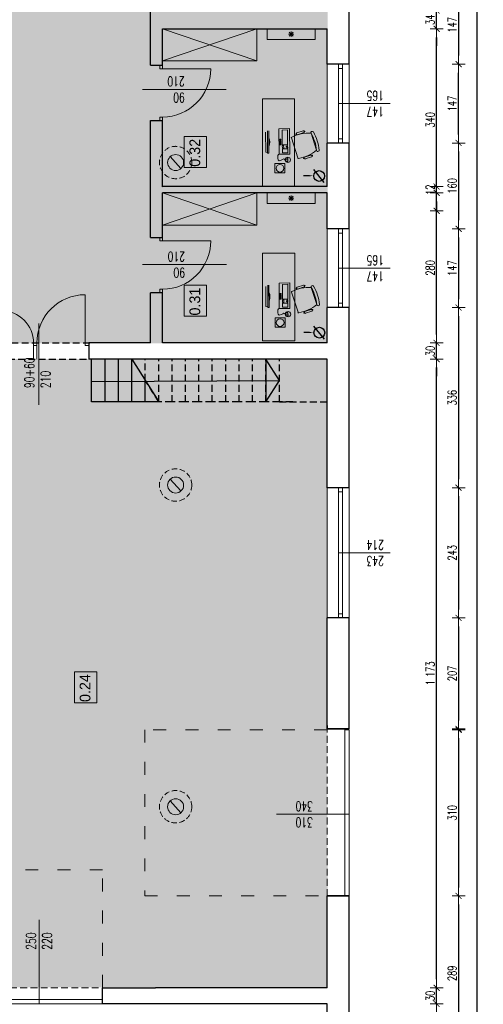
# Model space of a CAD drawing. Header units: millimetres. Extents: x -2948 to 78628, y 64669 to 215420.
# Tile 162 of 256: x 56731 to 57596, y 108519 to 110355. Entities that reach past the tile are written whole.
import ezdxf

# ---------------------------------------------------------------- set-up
doc = ezdxf.new("R2010")
doc.units = ezdxf.units.MM
for name, pattern in [('ACAD_ISO03W100', [30, 12, -18]), ('DASHED2', [0.375, 0.25, -0.125]), ('HIDDEN', [9.525, 6.35, -3.175])]:
    doc.linetypes.add(name, pattern=pattern)
for name, color, linetype, lineweight in [('-stolarka', 103, 'Continuous', 13), ('1_OPIS_OKNA', 60, 'Continuous', 13), ('a_meble', 240, 'Continuous', 5), ('kominy', 7, 'Continuous', 9), ('meble', 3, 'Continuous', 5), ('NOWE SCIANY', 3, 'Continuous', 13), ('NOWE WYBURZENIA', 1, 'Continuous', 20), ('OPIS', 2, 'Continuous', 13), ('P_WYPOSAZENIE_SANITARNE', 4, 'Continuous', 5), ('pomiwszczenia', 95, 'Continuous', 20), ('POMOC', 1, 'Continuous', 13), ('SCIANY', 7, 'Continuous', 30), ('stolarka opis', 60, 'Continuous', 13), ('WYMIAR', 5, 'Continuous', 13), ('ŚCIANY', 7, 'Continuous', 30)]:
    doc.layers.add(name, color=color, linetype=linetype, lineweight=lineweight)
doc.layers.add('pomocnicza', color=4, linetype='Continuous')
doc.layers.add('schody', color=7, linetype='Continuous')
doc.styles.add('style2', font='romans.shx', dxfattribs={"width": 0.7})
doc.dimstyles.new('100', dxfattribs={"dimscale": 80, "dimtxt": 0.2, "dimasz": 0.2, "dimexe": 1.25, "dimexo": 0.625, "dimgap": 0.05, "dimtad": 1, "dimdec": 0, "dimdsep": 46, "dimlunit": 6, "dimtxsty": 'style2', "dimblk1": 'TICK', "dimblk2": 'TICK', "dimsah": 1, "dimcen": 0.2, "dimse1": 1, "dimse2": 1, "dimclrd": 256, "dimclrt": 2, "dimadec": 0, "dimazin": 0, "dimtfac": 1, "dimtdec": 0, "dimtix": 1, "dimtmove": 1, "dimatfit": 0, "dimldrblk": 'DOTSMALL', "dimfxl": 1, "dimtolj": 1, "dimtzin": 0, "dimarcsym": 0})

# ---------------------------------------------------------------- blocks, each defined once
blk = doc.blocks.new('kom')
at = {"layer": 'a_meble'}
for points in [[(39.1, -14.9, -0.401573), (37.5, -14.2, -0.132972), (30.5, 21.9, -1), (28, 26.2, -0.112252), (61.8, 37, -1), (62.2, 32.1, 0.112252), (30.5, 21.9), (62.2, 32.1, -0.132972), (77.4, -1.4, -0.401573), (76.6, -2.9)], [(71.8, 23.3, 0.414214), (71, 21.7), (74.8, 9.8, 0.414214), (76.4, 9), (77.6, 9.4), (77.8, 8.5, -0.414214), (77.6, 8.1), (77.1, 7.9, -0.414214), (76.7, 8.1), (76.4, 9), (77.6, 9.4, 0.414214), (78.4, 11), (74.6, 22.9, 0.414214), (73, 23.7), (71.8, 23.3), (71.5, 24.2, -0.414214), (71.7, 24.6), (72.3, 24.8, -0.414214), (72.7, 24.6), (73, 23.7)], [(26.6, 8.9), (26.3, 9.8, -0.414214), (26.5, 10.1), (27.1, 10.3, -0.414214), (27.5, 10.1), (27.8, 9.2), (26.6, 8.9, 0.414214), (25.8, 7.3), (29.6, -4.6, 0.414214), (31.1, -5.4), (32.3, -5), (32.6, -5.9, -0.414214), (32.4, -6.3), (31.8, -6.5, -0.414214), (31.4, -6.3), (31.1, -5.4), (32.3, -5, 0.414214), (33.1, -3.5), (29.3, 8.4, 0.414214), (27.8, 9.2)], [(39, -57, -0.234116), (55, -56.9)]]:
    blk.add_lwpolyline(points, format="xyb", dxfattribs=at)
for points in [[(82.6, -68.8), (130, -68.8), (130, -8.8), (-34, -8.8), (-34, -68.8), (82.6, -68.8)], [(76.5, -2.7), (39, -14.7)], [(51.9, -36.4), (50, -36.4), (50, -34.5), (51.9, -34.5)], [(51.9, -34.5), (51.9, -36.4)], [(80.6, -26.5), (78.9, -27.3), (78.1, -29.1), (79.1, -31.4), (80.7, -33.6), (81.9, -37.8), (80.1, -39.5), (77.6, -40.3), (71.9, -40.3), (70, -39), (69.4, -36.6)], [(77.1, -25.5), (77, -21.5), (83, -21.4), (83.1, -25.3)], [(80.1, -26.4), (80, -21.4), (80.4, -26.4)], [(26.2, -57.1), (67.8, -56.9), (67.8, -59.1), (26.2, -59.3)], [(28.6, -62.8), (65.5, -62.6), (66.6, -59.2)]]:
    blk.add_lwpolyline(points, dxfattribs=at)
for points in [[(21.8, -18.1), (69.3, -17.8), (69.4, -37.8), (21.9, -38.1)], [(24.3, -21.8), (51.8, -21.7), (51.9, -31.7), (24.4, -31.8)], [(41.3, -34.5), (43.1, -34.5), (43.2, -36.4), (41.3, -36.4)], [(44.4, -36.4), (44.4, -34.5), (46.3, -34.5), (46.3, -36.4)], [(46.3, -34.5), (48.1, -34.5), (48.2, -36.4), (46.3, -36.4)], [(48.1, -34.5), (50, -34.5), (50, -36.4), (48.2, -36.4)], [(56.2, -22.9), (56.2, -24.2), (55, -24.2), (55, -22.9), (53.1, -22.9), (53.1, -21.7), (58.1, -21.6), (58.1, -22.9)], [(53.1, -31.7), (53.1, -29.2), (58.1, -29.1), (58.1, -31.6)], [(66.8, -21.6), (66.9, -31.6), (59.4, -31.6), (59.3, -21.6)], [(86.9, -45.4), (104.4, -45.4), (104.5, -26.8), (86.9, -26.8)]]:
    blk.add_lwpolyline(points, close=True, dxfattribs=at)
for centre, radius in [((80, -21.4), 5), ((95.7, -36.1), 7.23)]:
    blk.add_circle(centre, radius, dxfattribs=at)
blk = doc.blocks.new('TICK')
at = {"color": 5}
for p, q in [((-1, 0), (1, 0)), ((0, -0.75), (0, 0.75))]:
    blk.add_line(p, q, dxfattribs=at)
at = {"const_width": 0.1}
blk.add_lwpolyline([(-0.35, -0.35), (0.35, 0.35)], dxfattribs=at)
blk = doc.blocks.new('*D1404')
at = {"layer": 'Defpoints', "color": 0, "ltscale": 2, "transparency": 16777216}
for p in [(57377.7, 110419.3), (57377.7, 110272.3), (57549.6, 110272.3)]:
    blk.add_point(p, dxfattribs=at)
at = {"layer": 'WYMIAR', "lineweight": -2, "ltscale": 2, "transparency": 16777216}
blk.add_line((57549.6, 110403.3), (57549.6, 110288.3), dxfattribs=at)
at = {"layer": 'WYMIAR', "lineweight": -2, "ltscale": 2, "transparency": 16777216, "xscale": 16, "yscale": 16, "zscale": 16}
for p, rotation in [((57549.6, 110419.3), 90), ((57549.6, 110272.3), 270)]:
    blk.add_blockref('TICK', p, dxfattribs=dict(at, rotation=rotation))
at = {"layer": 'WYMIAR', "color": 2, "ltscale": 2, "transparency": 16777216, "insert": (57537.6, 110345.8), "char_height": 16, "attachment_point": 5, "rotation": 90, "style": 'style2'}
blk.add_mtext('\\A1;147', dxfattribs=at)
blk = doc.blocks.new('_DotSmall')
at = {"layer": 'OPIS', "color": 0, "const_width": 0.5}
blk.add_lwpolyline([(-0.0625, 0, 1), (0.0625, 0, 1)], format="xyb", close=True, dxfattribs=at)
blk = doc.blocks.new('*D1405')
at = {"layer": 'Defpoints', "color": 0, "ltscale": 2, "transparency": 16777216}
for p in [(57377.7, 110125.3), (57377.7, 109965.3), (57549.6, 109965.3)]:
    blk.add_point(p, dxfattribs=at)
at = {"layer": 'WYMIAR', "lineweight": -2, "ltscale": 2, "transparency": 16777216}
blk.add_line((57549.6, 110109.3), (57549.6, 109981.3), dxfattribs=at)
at = {"layer": 'WYMIAR', "lineweight": -2, "ltscale": 2, "transparency": 16777216, "xscale": 16, "yscale": 16, "zscale": 16}
for p, rotation in [((57549.6, 110125.3), 90), ((57549.6, 109965.3), 270)]:
    blk.add_blockref('TICK', p, dxfattribs=dict(at, rotation=rotation))
at = {"layer": 'WYMIAR', "color": 2, "ltscale": 2, "transparency": 16777216, "insert": (57537.6, 110045.3), "char_height": 16, "attachment_point": 5, "rotation": 90, "style": 'style2'}
blk.add_mtext('\\A1;160', dxfattribs=at)
blk = doc.blocks.new('*D1406')
at = {"layer": 'Defpoints', "color": 0, "ltscale": 2, "transparency": 16777216}
for p in [(57377.7, 109965.3), (57377.7, 109818.3), (57549.6, 109818.3)]:
    blk.add_point(p, dxfattribs=at)
at = {"layer": 'WYMIAR', "lineweight": -2, "ltscale": 2, "transparency": 16777216}
blk.add_line((57549.6, 109949.3), (57549.6, 109834.3), dxfattribs=at)
at = {"layer": 'WYMIAR', "lineweight": -2, "ltscale": 2, "transparency": 16777216, "xscale": 16, "yscale": 16, "zscale": 16}
for p, rotation in [((57549.6, 109965.3), 90), ((57549.6, 109818.3), 270)]:
    blk.add_blockref('TICK', p, dxfattribs=dict(at, rotation=rotation))
at = {"layer": 'WYMIAR', "color": 2, "ltscale": 2, "transparency": 16777216, "insert": (57537.6, 109891.8), "char_height": 16, "attachment_point": 5, "rotation": 90, "style": 'style2'}
blk.add_mtext('\\A1;147', dxfattribs=at)
blk = doc.blocks.new('*D1407')
at = {"layer": 'Defpoints', "color": 0, "ltscale": 2, "transparency": 16777216}
for p in [(57377.7, 109818.3), (57377.7, 109482.3), (57549.6, 109482.3)]:
    blk.add_point(p, dxfattribs=at)
at = {"layer": 'WYMIAR', "lineweight": -2, "ltscale": 2, "transparency": 16777216}
blk.add_line((57549.6, 109802.3), (57549.6, 109498.3), dxfattribs=at)
at = {"layer": 'WYMIAR', "lineweight": -2, "ltscale": 2, "transparency": 16777216, "xscale": 16, "yscale": 16, "zscale": 16}
for p, rotation in [((57549.6, 109818.3), 90), ((57549.6, 109482.3), 270)]:
    blk.add_blockref('TICK', p, dxfattribs=dict(at, rotation=rotation))
at = {"layer": 'WYMIAR', "color": 2, "ltscale": 2, "transparency": 16777216, "insert": (57537.6, 109650.3), "char_height": 16, "attachment_point": 5, "rotation": 90, "style": 'style2'}
blk.add_mtext('\\A1;336', dxfattribs=at)
blk = doc.blocks.new('*D1408')
at = {"layer": 'Defpoints', "color": 0, "ltscale": 2, "transparency": 16777216}
for p in [(57377.7, 109482.3), (57377.7, 109239.3), (57549.6, 109239.3)]:
    blk.add_point(p, dxfattribs=at)
at = {"layer": 'WYMIAR', "lineweight": -2, "ltscale": 2, "transparency": 16777216}
blk.add_line((57549.6, 109466.3), (57549.6, 109255.3), dxfattribs=at)
at = {"layer": 'WYMIAR', "lineweight": -2, "ltscale": 2, "transparency": 16777216, "xscale": 16, "yscale": 16, "zscale": 16}
for p, rotation in [((57549.6, 109482.3), 90), ((57549.6, 109239.3), 270)]:
    blk.add_blockref('TICK', p, dxfattribs=dict(at, rotation=rotation))
at = {"layer": 'WYMIAR', "color": 2, "ltscale": 2, "transparency": 16777216, "insert": (57537.6, 109360.8), "char_height": 16, "attachment_point": 5, "rotation": 90, "style": 'style2'}
blk.add_mtext('\\A1;243', dxfattribs=at)
blk = doc.blocks.new('*D1409')
at = {"layer": 'Defpoints', "color": 0, "ltscale": 2, "transparency": 16777216}
for p in [(57377.7, 109239.3), (57377.7, 109032.3), (57549.6, 109032.3)]:
    blk.add_point(p, dxfattribs=at)
at = {"layer": 'WYMIAR', "lineweight": -2, "ltscale": 2, "transparency": 16777216}
blk.add_line((57549.6, 109223.3), (57549.6, 109048.3), dxfattribs=at)
at = {"layer": 'WYMIAR', "lineweight": -2, "ltscale": 2, "transparency": 16777216, "xscale": 16, "yscale": 16, "zscale": 16}
for p, rotation in [((57549.6, 109239.3), 90), ((57549.6, 109032.3), 270)]:
    blk.add_blockref('TICK', p, dxfattribs=dict(at, rotation=rotation))
at = {"layer": 'WYMIAR', "color": 2, "ltscale": 2, "transparency": 16777216, "insert": (57537.6, 109135.8), "char_height": 16, "attachment_point": 5, "rotation": 90, "style": 'style2'}
blk.add_mtext('\\A1;207', dxfattribs=at)
blk = doc.blocks.new('*D1410')
at = {"layer": 'Defpoints', "color": 0, "ltscale": 2, "transparency": 16777216}
for p in [(57377.7, 109030.8), (57379.1, 108720.8), (57549.6, 108720.8)]:
    blk.add_point(p, dxfattribs=at)
at = {"layer": 'WYMIAR', "lineweight": -2, "ltscale": 2, "transparency": 16777216}
blk.add_line((57549.6, 109014.8), (57549.6, 108736.8), dxfattribs=at)
at = {"layer": 'WYMIAR', "lineweight": -2, "ltscale": 2, "transparency": 16777216, "xscale": 16, "yscale": 16, "zscale": 16}
for p, rotation in [((57549.6, 109030.8), 90), ((57549.6, 108720.8), 270)]:
    blk.add_blockref('TICK', p, dxfattribs=dict(at, rotation=rotation))
at = {"layer": 'WYMIAR', "color": 2, "ltscale": 2, "transparency": 16777216, "insert": (57537.6, 108875.8), "char_height": 16, "attachment_point": 5, "rotation": 90, "style": 'style2'}
blk.add_mtext('\\A1;310', dxfattribs=at)
blk = doc.blocks.new('*D1411')
at = {"layer": 'Defpoints', "color": 0, "ltscale": 2, "transparency": 16777216}
for p in [(57377.7, 108720.8), (57386, 108431.9), (57549.6, 108431.9)]:
    blk.add_point(p, dxfattribs=at)
at = {"layer": 'WYMIAR', "lineweight": -2, "ltscale": 2, "transparency": 16777216}
blk.add_line((57549.6, 108704.8), (57549.6, 108447.9), dxfattribs=at)
at = {"layer": 'WYMIAR', "lineweight": -2, "ltscale": 2, "transparency": 16777216, "xscale": 16, "yscale": 16, "zscale": 16}
for p, rotation in [((57549.6, 108720.8), 90), ((57549.6, 108431.9), 270)]:
    blk.add_blockref('TICK', p, dxfattribs=dict(at, rotation=rotation))
at = {"layer": 'WYMIAR', "color": 2, "ltscale": 2, "transparency": 16777216, "insert": (57537.6, 108576.4), "char_height": 16, "attachment_point": 5, "rotation": 90, "style": 'style2'}
blk.add_mtext('\\A1;289', dxfattribs=at)
blk = doc.blocks.new('*D1462')
at = {"layer": 'Defpoints', "color": 0, "ltscale": 2, "transparency": 16777216}
for p in [(57386, 110272.3), (57549.6, 110272.3), (57386, 110125.3)]:
    blk.add_point(p, dxfattribs=at)
at = {"layer": 'WYMIAR', "lineweight": -2, "ltscale": 2, "transparency": 16777216}
blk.add_line((57549.6, 110141.3), (57549.6, 110256.3), dxfattribs=at)
at = {"layer": 'WYMIAR', "lineweight": -2, "ltscale": 2, "transparency": 16777216, "xscale": 16, "yscale": 16, "zscale": 16}
for p, rotation in [((57549.6, 110272.3), 90), ((57549.6, 110125.3), 270)]:
    blk.add_blockref('TICK', p, dxfattribs=dict(at, rotation=rotation))
at = {"layer": 'WYMIAR', "color": 2, "ltscale": 2, "transparency": 16777216, "insert": (57537.6, 110198.8), "char_height": 16, "attachment_point": 5, "rotation": 90, "style": 'style2'}
blk.add_mtext('\\A1;147', dxfattribs=at)
blk = doc.blocks.new('*D1579')
at = {"layer": 'Defpoints', "color": 0, "ltscale": 2, "transparency": 16777216}
for p in [(57372, 110970.3), (57372, 101303.3), (57583.6, 101303.3)]:
    blk.add_point(p, dxfattribs=at)
at = {"layer": 'WYMIAR', "lineweight": -2, "ltscale": 2, "transparency": 16777216}
blk.add_line((57583.6, 110954.3), (57583.6, 101319.3), dxfattribs=at)
at = {"layer": 'WYMIAR', "lineweight": -2, "ltscale": 2, "transparency": 16777216, "xscale": 16, "yscale": 16, "zscale": 16}
for p, rotation in [((57583.6, 110970.3), 90), ((57583.6, 101303.3), 270)]:
    blk.add_blockref('TICK', p, dxfattribs=dict(at, rotation=rotation))
at = {"layer": 'WYMIAR', "color": 2, "ltscale": 2, "transparency": 16777216, "insert": (57571.6, 106136.8), "char_height": 16, "attachment_point": 5, "rotation": 90, "style": 'style2'}
blk.add_mtext('\\A1;9\xa0667', dxfattribs=at)
blk = doc.blocks.new('*D1541')
at = {"layer": 'Defpoints', "color": 0, "ltscale": 2, "transparency": 16777216}
for p in [(57304.3, 108519.3), (57508.6, 108519.3), (57304.3, 107965.3)]:
    blk.add_point(p, dxfattribs=at)
at = {"layer": 'WYMIAR', "lineweight": -2, "ltscale": 2, "transparency": 16777216}
blk.add_line((57508.6, 107981.3), (57508.6, 108503.3), dxfattribs=at)
at = {"layer": 'WYMIAR', "lineweight": -2, "ltscale": 2, "transparency": 16777216, "xscale": 16, "yscale": 16, "zscale": 16}
for p, rotation in [((57508.6, 108519.3), 90), ((57508.6, 107965.3), 270)]:
    blk.add_blockref('TICK', p, dxfattribs=dict(at, rotation=rotation))
at = {"layer": 'WYMIAR', "color": 2, "ltscale": 2, "transparency": 16777216, "insert": (57496.6, 108242.3), "char_height": 16, "attachment_point": 5, "rotation": 90, "style": 'style2'}
blk.add_mtext('\\A1;554', dxfattribs=at)
blk = doc.blocks.new('*D1542')
at = {"layer": 'Defpoints', "color": 0, "ltscale": 2, "transparency": 16777216}
for p in [(57304.3, 108549.3), (57508.6, 108549.3), (57304.3, 108519.3)]:
    blk.add_point(p, dxfattribs=at)
at = {"layer": 'WYMIAR', "lineweight": -2, "ltscale": 2, "transparency": 16777216}
for p, q in [((57508.6, 108565.3), (57508.6, 108581.3)), ((57508.6, 108519.3), (57508.6, 108549.3)), ((57508.6, 108503.3), (57508.6, 108487.3))]:
    blk.add_line(p, q, dxfattribs=at)
at = {"layer": 'WYMIAR', "lineweight": -2, "ltscale": 2, "transparency": 16777216, "xscale": 16, "yscale": 16, "zscale": 16}
for p, rotation in [((57508.6, 108549.3), 270), ((57508.6, 108519.3), 90)]:
    blk.add_blockref('TICK', p, dxfattribs=dict(at, rotation=rotation))
at = {"layer": 'WYMIAR', "color": 2, "ltscale": 2, "transparency": 16777216, "insert": (57496.6, 108534.3), "char_height": 16, "attachment_point": 5, "rotation": 90, "style": 'style2'}
blk.add_mtext('\\A1;30', dxfattribs=at)
blk = doc.blocks.new('*D1543')
at = {"layer": 'Defpoints', "color": 0, "ltscale": 2, "transparency": 16777216}
for p in [(57304.3, 109722.3), (57508.6, 109722.3), (57304.3, 108549.3)]:
    blk.add_point(p, dxfattribs=at)
at = {"layer": 'WYMIAR', "lineweight": -2, "ltscale": 2, "transparency": 16777216}
blk.add_line((57508.6, 108565.3), (57508.6, 109706.3), dxfattribs=at)
at = {"layer": 'WYMIAR', "lineweight": -2, "ltscale": 2, "transparency": 16777216, "xscale": 16, "yscale": 16, "zscale": 16}
for p, rotation in [((57508.6, 109722.3), 90), ((57508.6, 108549.3), 270)]:
    blk.add_blockref('TICK', p, dxfattribs=dict(at, rotation=rotation))
at = {"layer": 'WYMIAR', "color": 2, "ltscale": 2, "transparency": 16777216, "insert": (57496.6, 109135.8), "char_height": 16, "attachment_point": 5, "rotation": 90, "style": 'style2'}
blk.add_mtext('\\A1;1\xa0173', dxfattribs=at)
blk = doc.blocks.new('*D1544')
at = {"layer": 'Defpoints', "color": 0, "ltscale": 2, "transparency": 16777216}
for p in [(57304.3, 109752.3), (57508.6, 109752.3), (57304.3, 109722.3)]:
    blk.add_point(p, dxfattribs=at)
at = {"layer": 'WYMIAR', "lineweight": -2, "ltscale": 2, "transparency": 16777216}
for p, q in [((57508.6, 109768.3), (57508.6, 109784.3)), ((57508.6, 109722.3), (57508.6, 109752.3)), ((57508.6, 109706.3), (57508.6, 109690.3))]:
    blk.add_line(p, q, dxfattribs=at)
at = {"layer": 'WYMIAR', "lineweight": -2, "ltscale": 2, "transparency": 16777216, "xscale": 16, "yscale": 16, "zscale": 16}
for p, rotation in [((57508.6, 109752.3), 270), ((57508.6, 109722.3), 90)]:
    blk.add_blockref('TICK', p, dxfattribs=dict(at, rotation=rotation))
at = {"layer": 'WYMIAR', "color": 2, "ltscale": 2, "transparency": 16777216, "insert": (57496.6, 109737.3), "char_height": 16, "attachment_point": 5, "rotation": 90, "style": 'style2'}
blk.add_mtext('\\A1;30', dxfattribs=at)
blk = doc.blocks.new('*D1545')
at = {"layer": 'Defpoints', "color": 0, "ltscale": 2, "transparency": 16777216}
for p in [(57304.3, 110032.3), (57508.6, 110032.3), (57304.3, 109752.3)]:
    blk.add_point(p, dxfattribs=at)
at = {"layer": 'WYMIAR', "lineweight": -2, "ltscale": 2, "transparency": 16777216}
blk.add_line((57508.6, 109768.3), (57508.6, 110016.3), dxfattribs=at)
at = {"layer": 'WYMIAR', "lineweight": -2, "ltscale": 2, "transparency": 16777216, "xscale": 16, "yscale": 16, "zscale": 16}
for p, rotation in [((57508.6, 110032.3), 90), ((57508.6, 109752.3), 270)]:
    blk.add_blockref('TICK', p, dxfattribs=dict(at, rotation=rotation))
at = {"layer": 'WYMIAR', "color": 2, "ltscale": 2, "transparency": 16777216, "insert": (57496.6, 109892.3), "char_height": 16, "attachment_point": 5, "rotation": 90, "style": 'style2'}
blk.add_mtext('\\A1;280', dxfattribs=at)
blk = doc.blocks.new('*D1546')
at = {"layer": 'Defpoints', "color": 0, "ltscale": 2, "transparency": 16777216}
for p in [(57304.3, 110372.3), (57508.6, 110372.3), (57304.3, 110338.3)]:
    blk.add_point(p, dxfattribs=at)
at = {"layer": 'WYMIAR', "lineweight": -2, "ltscale": 2, "transparency": 16777216}
for p, q in [((57508.6, 110388.3), (57508.6, 110404.3)), ((57508.6, 110338.3), (57508.6, 110372.3)), ((57508.6, 110322.3), (57508.6, 110306.3))]:
    blk.add_line(p, q, dxfattribs=at)
at = {"layer": 'WYMIAR', "lineweight": -2, "ltscale": 2, "transparency": 16777216, "xscale": 16, "yscale": 16, "zscale": 16}
for p, rotation in [((57508.6, 110372.3), 270), ((57508.6, 110338.3), 90)]:
    blk.add_blockref('TICK', p, dxfattribs=dict(at, rotation=rotation))
at = {"layer": 'WYMIAR', "color": 2, "ltscale": 2, "transparency": 16777216, "insert": (57496.6, 110355.3), "char_height": 16, "attachment_point": 5, "rotation": 90, "style": 'style2'}
blk.add_mtext('\\A1;34', dxfattribs=at)
blk = doc.blocks.new('*D1588')
at = {"layer": 'Defpoints', "color": 0, "ltscale": 2, "transparency": 16777216}
for p in [(57304.3, 110043.9), (57508.6, 110043.9), (57304.3, 110032.3)]:
    blk.add_point(p, dxfattribs=at)
at = {"layer": 'WYMIAR', "lineweight": -2, "ltscale": 2, "transparency": 16777216}
for p, q in [((57508.6, 110059.9), (57508.6, 110075.9)), ((57508.6, 110032.3), (57508.6, 110043.9)), ((57508.6, 110016.3), (57508.6, 110000.3))]:
    blk.add_line(p, q, dxfattribs=at)
at = {"layer": 'WYMIAR', "lineweight": -2, "ltscale": 2, "transparency": 16777216, "xscale": 16, "yscale": 16, "zscale": 16}
for p, rotation in [((57508.6, 110043.9), 270), ((57508.6, 110032.3), 90)]:
    blk.add_blockref('TICK', p, dxfattribs=dict(at, rotation=rotation))
at = {"layer": 'WYMIAR', "color": 2, "ltscale": 2, "transparency": 16777216, "insert": (57496.6, 110038.1), "char_height": 16, "attachment_point": 5, "rotation": 90, "style": 'style2'}
blk.add_mtext('\\A1;12', dxfattribs=at)
blk = doc.blocks.new('*D1589')
at = {"layer": 'Defpoints', "color": 0, "ltscale": 2, "transparency": 16777216}
for p in [(57304.3, 110338.3), (57508.6, 110338.3), (57304.3, 109998.8)]:
    blk.add_point(p, dxfattribs=at)
at = {"layer": 'WYMIAR', "lineweight": -2, "ltscale": 2, "transparency": 16777216}
blk.add_line((57508.6, 110014.8), (57508.6, 110322.3), dxfattribs=at)
at = {"layer": 'WYMIAR', "lineweight": -2, "ltscale": 2, "transparency": 16777216, "xscale": 16, "yscale": 16, "zscale": 16}
for p, rotation in [((57508.6, 110338.3), 90), ((57508.6, 109998.8), 270)]:
    blk.add_blockref('TICK', p, dxfattribs=dict(at, rotation=rotation))
at = {"layer": 'WYMIAR', "color": 2, "ltscale": 2, "transparency": 16777216, "insert": (57496.6, 110168.6), "char_height": 16, "attachment_point": 5, "rotation": 90, "style": 'style2'}
blk.add_mtext('\\A1;340', dxfattribs=at)

msp = doc.modelspace()

# ---------------------------------------------------------------- hatches: boundary and pattern name
at = {"true_color": 0xadddf7, "transparency": 33554585}
h = msp.add_hatch(color=141, dxfattribs=at)
h.dxf.hatch_style = 1
h.paths.add_polyline_path([(56153.3, 109722), (56153.3, 109721), (56144.3, 109721), (56144.3, 108556), (56153.3, 108556), (56153.3, 108550), (57305.3, 108550), (57304.3, 109642.3), (57304.3, 109722.3), (56865.3, 109722.3)])
at = {"layer": 'NOWE WYBURZENIA', "true_color": 0xafd9aa, "transparency": 33554585}
h = msp.add_hatch(color=9, dxfattribs=at)
h.dxf.hatch_style = 1
h.paths.add_polyline_path([(56144.1, 110934.7), (56144.1, 109751.4), (57305.1, 109751.4), (57305.1, 110934.7)])

# ---------------------------------------------------------------- linework, layer by layer
at = {"layer": '-stolarka'}
for p, q in [((57325.3, 110272.3), (57325.3, 110125.3)), ((57333.3, 110264.3), (57325.3, 110264.3)), ((57333.3, 110272.3), (57333.3, 110125.3)), ((57333.3, 110133.3), (57325.3, 110133.3)), ((57325.3, 109965.3), (57325.3, 109818.3)), ((57333.3, 109957.3), (57325.3, 109957.3)), ((57333.3, 109965.3), (57333.3, 109818.3)), ((57333.3, 109826.3), (57325.3, 109826.3)), ((57325.3, 109482.3), (57325.3, 109239.3)), ((57333.3, 109474.3), (57325.3, 109474.3)), ((57333.3, 109482.3), (57333.3, 109239.3)), ((57333.3, 109247.3), (57325.3, 109247.3))]:
    msp.add_line(p, q, dxfattribs=at)
at = {"layer": '-stolarka', "ltscale": 2}
for points in [[(57337.3, 108720.8), (57337.3, 109030.8), (57345.3, 109030.8), (57345.3, 108720.8)], [(57337.3, 108720.8), (57337.3, 109030.8), (57345.3, 109030.8), (57345.3, 108720.8)], [(56885.8, 108519.3), (56636.5, 108519.3), (56636.5, 108527.3), (56885.8, 108527.3)]]:
    msp.add_lwpolyline(points, close=True, dxfattribs=at)
for p, q in [((57299, 110051.6), (57279.3, 110075.9)), ((57270.4, 110064.2), (57260.6, 110064.2)), ((57299.5, 109759.4), (57279.8, 109783.6)), ((57270.9, 109771.9), (57261.1, 109771.9))]:
    msp.add_line(p, q)
for centre in [(57289.5, 110063.8), (57289.9, 109771.5)]:
    msp.add_circle(centre, 10)
for points in [[(57270.4, 110065.5), (57270.4, 110062.9), (57278.3, 110064.2)], [(57270.9, 109773.2), (57270.9, 109770.6), (57278.8, 109771.9)]]:
    msp.add_solid(points)
at = {"layer": '1_OPIS_OKNA'}
for p, q in [((57421.7, 110198.8), (57325.3, 110198.8)), ((57421.7, 109891.8), (57325.3, 109891.8)), ((57421.7, 109360.8), (57325.3, 109360.8))]:
    msp.add_line(p, q, dxfattribs=at)
at = {"layer": 'kominy', "ltscale": 2}
for points in [[(57031.7, 110077.7), (57012, 110100)], [(57031.7, 109476.2), (57012, 109498.5)], [(57031.7, 108876), (57012, 108898.2)]]:
    msp.add_lwpolyline(points, dxfattribs=at)
at = {"layer": 'kominy', "linetype": 'DASHED2', "ltscale": 40}
for centre in [(57021.9, 110088.9), (57021.9, 109487.3), (57021.9, 108887.1)]:
    msp.add_circle(centre, 30.2, dxfattribs=at)
at = {"layer": 'kominy', "ltscale": 2}
for centre in [(57021.9, 110088.9), (57021.9, 109487.3), (57021.9, 108887.1)]:
    msp.add_circle(centre, 14.9, dxfattribs=at)
at = {"layer": 'meble'}
for p, q in [((56997.3, 110338.3), (57173.4, 110278.3)), ((56997.3, 110032.3), (57173.4, 109972.3))]:
    msp.add_line(p, q, dxfattribs=at)
for points in [[(57173.4, 110338.3), (56997.3, 110278.3)], [(57173.4, 110032.3), (56997.3, 109972.3)]]:
    msp.add_lwpolyline(points, dxfattribs=at)
for points in [[(57173.4, 110338.3), (56997.3, 110338.3), (56997.3, 110278.3), (57173.4, 110278.3)], [(57173.4, 110032.3), (56997.3, 110032.3), (56997.3, 109972.3), (57173.4, 109972.3)]]:
    msp.add_lwpolyline(points, close=True, dxfattribs=at)
at = {"layer": 'NOWE SCIANY'}
for p, q in [((56992.3, 110270.3), (56992.3, 110263.8)), ((56997.3, 110263.8), (56992.3, 110263.8)), ((56997.3, 110270.3), (56997.3, 110263.8)), ((57116.3, 110225.4), (56959.8, 110225.4)), ((56997.3, 110173.8), (56992.3, 110173.8)), ((56992.3, 110173.8), (56992.3, 110167.3)), ((56997.3, 110173.8), (56997.3, 110167.3)), ((56992.3, 109949), (56992.3, 109942.5)), ((56997.3, 109949), (56997.3, 109942.5)), ((56997.3, 109942.5), (56992.3, 109942.5)), ((57116.8, 109898.7), (56960.3, 109898.7)), ((56997.3, 109852.5), (56992.3, 109852.5)), ((56992.3, 109852.5), (56992.3, 109846)), ((56997.3, 109852.1), (56997.3, 109845.6)), ((56767, 109637), (56767, 109788.6)), ((56756.8, 109752.3), (56756.8, 109747.3)), ((56756.8, 109747.3), (56763.3, 109747.3)), ((56763.3, 109752.3), (56763.3, 109747.3)), ((56853.3, 109752.3), (56853.3, 109747.3)), ((56853.3, 109752.3), (56853.3, 109747.3)), ((56859.8, 109747.3), (56853.3, 109747.3)), ((56859.8, 109747.3), (56853.3, 109747.3)), ((57345.3, 108873.3), (57209.8, 108873.3)), ((56767.5, 108519.3), (56767.5, 108675.9)), ((56767.5, 108519.3), (56767.5, 108675.9))]:
    msp.add_line(p, q, dxfattribs=at)
at = {"layer": 'NOWE SCIANY', "ltscale": 2}
for p, q in [((56997.3, 110263.8), (57087.3, 110263.8)), ((56997.3, 109942.5), (57087.3, 109942.5)), ((56853.3, 109752.3), (56853.3, 109842.3))]:
    msp.add_line(p, q, dxfattribs=at)
at = {"layer": 'NOWE SCIANY', "linetype": 'HIDDEN', "ltscale": 2}
msp.add_line((56637, 108549.3), (56885.8, 108549.3), dxfattribs=at)
at = {"layer": 'NOWE SCIANY', "lineweight": 5}
for points in [[(56990.3, 110167.3), (56997.3, 110167.3)], [(56997.3, 110043.8), (57304.3, 110043.9)], [(57304.3, 110032.3), (56997.3, 110032.3)]]:
    msp.add_lwpolyline(points, dxfattribs=at)
at = {"layer": 'NOWE SCIANY'}
for points in [[(56997.3, 109949), (56975.3, 109949)], [(56997.3, 109846), (56975.3, 109846)], [(56756.8, 109748.3), (56756.8, 109752.3), (56756.8, 109722.3)], [(56756.8, 109752.3), (56756.8, 109722.3)], [(56763.3, 109748.3), (56763.3, 109752.3), (56763.3, 109722.3)], [(56859.8, 109752.3), (56859.8, 109722.3)], [(57304.3, 109032.3), (57345.3, 109032.3)], [(57341.3, 108720.8), (57304.3, 108720.8)]]:
    msp.add_lwpolyline(points, dxfattribs=at)
at = {"layer": 'NOWE SCIANY', "linetype": 'ACAD_ISO03W100', "ltscale": 2}
for points in [[(57304.3, 109030.8), (56964.3, 109030.8), (56964.3, 108720.8), (57304.3, 108720.8)], [(56885.8, 108549.3), (56885.8, 108769.3), (56635.8, 108769.3), (56637, 108549.3)]]:
    msp.add_lwpolyline(points, dxfattribs=at)
at = {"layer": 'NOWE SCIANY', "ltscale": 2}
for centre, radius, start, end in [((56997.3, 110263.8), 90, 270, 0), ((56997.3, 109942.5), 90, 270, 0), ((56853.3, 109752.3), 90, 90, 180), ((56696.9, 109752.4), 60, 359.981, 90.019)]:
    msp.add_arc(centre, radius, start, end, dxfattribs=at)
at = {"layer": 'NOWE WYBURZENIA', "linetype": 'HIDDEN', "ltscale": 2}
msp.add_line((57304.3, 108720.8), (57304.3, 109038.8), dxfattribs=at)
at = {"layer": 'P_WYPOSAZENIE_SANITARNE', "ltscale": 2}
for points in [[(57282.3, 110318.3), (57192.3, 110318.3), (57192.3, 110338.3), (57282.3, 110338.3)], [(57282.3, 110012.3), (57192.3, 110012.3), (57192.3, 110032.3), (57282.3, 110032.3)]]:
    msp.add_lwpolyline(points, close=True, dxfattribs=at)
at = {"layer": 'P_WYPOSAZENIE_SANITARNE', "linetype": 'HIDDEN', "ltscale": 2}
for points in [[(57237.3, 110328.3), (57237.3, 110323.3), (57237.3, 110333.3)], [(57237.3, 110328.3), (57232.3, 110328.3), (57242.3, 110328.3), (57237.3, 110328.3)], [(57237.3, 110328.3), (57240.9, 110324.8), (57233.8, 110331.9)], [(57237.3, 110328.3), (57233.8, 110324.8), (57240.9, 110331.9), (57237.3, 110328.3)], [(57237.3, 110022.3), (57232.3, 110022.3), (57242.3, 110022.3), (57237.3, 110022.3)], [(57237.3, 110022.3), (57240.9, 110018.8), (57233.8, 110025.9)], [(57237.3, 110022.3), (57233.8, 110018.8), (57240.9, 110025.9), (57237.3, 110022.3)], [(57237.3, 110022.3), (57237.3, 110017.3), (57237.3, 110027.3)]]:
    msp.add_lwpolyline(points, dxfattribs=at)
at = {"layer": 'pomiwszczenia'}
for points in [[(57037.9, 110079.8), (57037.9, 110137.7), (57079.6, 110137.7), (57079.6, 110079.8)], [(57037.9, 109802.3), (57037.9, 109860.2), (57079.6, 109860.2), (57079.6, 109802.3)], [(56833.2, 109081.2), (56833.2, 109139.1), (56874.8, 109139.1), (56874.8, 109081.2)]]:
    msp.add_lwpolyline(points, close=True, dxfattribs=at)
at = {"layer": 'POMOC'}
for p, q in [((57304.3, 110125.3), (57304.3, 110272.3)), ((57345.3, 110272.3), (57345.3, 110125.3)), ((57304.3, 109818.3), (57304.3, 109965.3)), ((57345.3, 109965.3), (57345.3, 109818.3)), ((57304.3, 109239.3), (57304.3, 109482.3)), ((57345.3, 109482.3), (57345.3, 109239.3)), ((56767.5, 108519.3), (56767.5, 108675.9))]:
    msp.add_line(p, q, dxfattribs=at)
at = {"layer": 'pomocnicza', "linetype": 'HIDDEN', "ltscale": 2}
for p, q in [((56696.8, 109752.3), (56861.8, 109752.3)), ((56690.3, 109722.3), (56861.8, 109722.3))]:
    msp.add_line(p, q, dxfattribs=at)
at = {"layer": 'schody', "ltscale": 2}
for points in [[(56865.3, 109680.5), (57215.3, 109682.3), (57190.3, 109722.3), (57190.3, 109642.3), (57215.3, 109682.3)], [(56890.3, 109642.3), (56865.3, 109642.3), (56865.3, 109722.3)], [(56915.3, 109642.3), (56890.3, 109642.3), (56890.3, 109722.3)], [(56940.3, 109642.3), (56915.3, 109642.3), (56915.3, 109722.3)], [(56940.3, 109642.3), (56915.3, 109642.3), (56915.3, 109722.3)], [(56965.3, 109642.3), (56940.3, 109642.3), (56940.3, 109722.3)], [(56940.3, 109722.3), (56990.3, 109642.3)], [(56990.3, 109642.3), (56965.3, 109642.3), (56965.3, 109687.3)]]:
    msp.add_lwpolyline(points, dxfattribs=at)
at = {"layer": 'schody', "linetype": 'HIDDEN', "ltscale": 2}
for points in [[(56990.3, 109642.3), (56965.3, 109682.3), (56965.3, 109722.3)], [(57015.3, 109642.3), (56990.3, 109642.3), (56990.3, 109722.3)], [(57040.3, 109642.3), (57015.3, 109642.3), (57015.3, 109722.3)], [(57065.3, 109642.3), (57040.3, 109642.3), (57040.3, 109722.3)], [(57090.3, 109642.3), (57065.3, 109642.3), (57065.3, 109722.3)], [(57115.3, 109642.3), (57090.3, 109642.3), (57090.3, 109722.3)], [(57140.3, 109642.3), (57115.3, 109642.3), (57115.3, 109722.3)], [(57165.3, 109642.3), (57140.3, 109642.3), (57140.3, 109722.3)], [(57190.3, 109642.3), (57165.3, 109642.3), (57165.3, 109722.3)], [(57215.3, 109642.3), (57190.3, 109642.3), (57190.3, 109722.3)], [(57215.3, 109642.3), (57190.3, 109642.3), (57190.3, 109722.3)], [(57240.3, 109642.3), (57215.3, 109642.3), (57215.3, 109722.3)], [(57215.3, 109642.3), (57304.3, 109642.3)]]:
    msp.add_lwpolyline(points, dxfattribs=at)
at = {"layer": 'SCIANY', "ltscale": 2}
for points in [[(56975.3, 109949), (56997.3, 109949)], [(56997.3, 109846), (56975.3, 109846)], [(56859.8, 109752.3), (56859.8, 109722.3)], [(57304.3, 109038.8), (57304.3, 109032.3), (57345.3, 109032.3)], [(57304.3, 108720.8), (57345.3, 108720.8)], [(56984.3, 108519.3), (56885.8, 108519.3), (56885.8, 108549.3), (56984.3, 108549.3)]]:
    msp.add_lwpolyline(points, dxfattribs=at)
at = {"layer": 'stolarka opis'}
msp.add_line((57345.3, 108873.3), (57209.8, 108873.3), dxfattribs=at)
at = {"layer": 'ŚCIANY', "ltscale": 2}
for p, q in [((56975.3, 110270.3), (56975.3, 110415.3)), ((57345.3, 110272.3), (57345.3, 110419.3)), ((56997.3, 110270.3), (56997.3, 110338.3)), ((56997.3, 110338.3), (57304.3, 110338.3)), ((57304.3, 110272.3), (57304.3, 110338.3)), ((56975.3, 110270.3), (56997.3, 110270.3)), ((57345.3, 110272.3), (57304.3, 110272.3)), ((56975.3, 109949), (56975.3, 110167.3)), ((56975.3, 110167.3), (56997.3, 110167.3)), ((56997.3, 110043.8), (56997.3, 110167.3)), ((57304.3, 110043.9), (57304.3, 110125.3)), ((57345.3, 110125.3), (57304.3, 110125.3)), ((57345.3, 109965.3), (57345.3, 110125.3)), ((57304.3, 110043.9), (56997.3, 110043.9)), ((56997.3, 109949), (56997.3, 110032.3)), ((57304.3, 110032.3), (56997.3, 110032.3)), ((57304.3, 109965.3), (57304.3, 110032.3)), ((57345.3, 109965.3), (57304.3, 109965.3)), ((56975.3, 109752.3), (56975.3, 109846)), ((56997.3, 109752.3), (56997.3, 109846)), ((57304.3, 109752.3), (57304.3, 109818.3)), ((57345.3, 109818.3), (57304.3, 109818.3)), ((57345.3, 109482.3), (57345.3, 109818.3)), ((56975.3, 109752.3), (56859.8, 109752.3)), ((56859.8, 109752.3), (56859.8, 109722.3)), ((57304.3, 109752.3), (56997.3, 109752.3)), ((57304.3, 109722.3), (56859.8, 109722.3)), ((57304.3, 109482.3), (57304.3, 109722.3)), ((57345.3, 109482.3), (57304.3, 109482.3)), ((57304.3, 109032.3), (57304.3, 109239.3)), ((57345.3, 109239.3), (57304.3, 109239.3)), ((57345.3, 109239.3), (57310.3, 109239.3)), ((57345.3, 109032.3), (57345.3, 109239.3)), ((57345.3, 109032.3), (57304.3, 109032.3)), ((57304.3, 108549.3), (57304.3, 108720.8)), ((57345.3, 108720.8), (57304.3, 108720.8)), ((57345.3, 108435.3), (57345.3, 108720.8)), ((57304.3, 108549.3), (56984.3, 108549.3)), ((57304.3, 108519.3), (56984.3, 108519.3)), ((57304.3, 108435.3), (57304.3, 108519.3))]:
    msp.add_line(p, q, dxfattribs=at)

# ---------------------------------------------------------------- block references
at = {"layer": 'NOWE SCIANY', "rotation": 270}
for p in [(57252.5, 110173.9), (57252.9, 109886)]:
    msp.add_blockref('kom', p, dxfattribs=at)

# ---------------------------------------------------------------- texts
at = {"layer": '1_OPIS_OKNA', "ltscale": 0.2, "char_height": 18, "width": 280.137, "attachment_point": 1, "rotation": 179.9915, "style": 'style2'}
for s, insert in [('147\\P165', (57410.3, 110174.5)), ('147\\P165', (57410.3, 109867.5)), ('243\\P214', (57410.3, 109336.5))]:
    msp.add_mtext(s, dxfattribs=dict(at, insert=insert))
at = {"layer": 'NOWE SCIANY', "linetype": 'Continuous', "ltscale": 0.2, "char_height": 18, "width": 280.137, "attachment_point": 1, "style": 'style2'}
for s, insert, rotation in [('90\\P210', (57038.9, 110201.1), 179.9915), ('90\\P210', (57039.4, 109874.4), 179.9915), ('90+60\\P210', (56740.3, 109668), 89.9915), ('310\\P340', (57277.9, 108849), 179.9915), ('250\\P220', (56743.2, 108620.3), 89.9915)]:
    msp.add_mtext(s, dxfattribs=dict(at, insert=insert, rotation=rotation))
at = {"layer": 'pomiwszczenia', "char_height": 20, "attachment_point": 5, "rotation": 90}
for s, insert in [('0.32', (57057.8, 110107)), ('0.31', (57057.8, 109829.5)), ('0.24', (56853.1, 109108.5))]:
    msp.add_mtext_dynamic_manual_height_columns(s, width=0.766, gutter_width=4.5, heights=[0], dxfattribs=dict(at, insert=insert))

# ---------------------------------------------------------------- dimensions: what is measured, and where the dimension line sits
at = {"layer": 'WYMIAR', "ltscale": 2}
for base, p1, p2, picture, middle in [((57583.6, 101303.3), (57372, 110970.3), (57372, 101303.3), '*D1579', (57571.6, 106136.8)), ((57549.6, 110272.3), (57377.7, 110419.3), (57377.7, 110272.3), '*D1404', (57537.6, 110345.8)), ((57508.6, 110372.3), (57304.3, 110338.3), (57304.3, 110372.3), '*D1546', (57496.6, 110355.3)), ((57508.5839061, 110338.3345824), (57304.3340859, 109998.8345824), (57304.3340859, 110338.3345824), '*D1589', (57496.5839061, 110168.5845824)), ((57549.6, 109965.3), (57377.7, 110125.3), (57377.7, 109965.3), '*D1405', (57537.6, 110045.3)), ((57508.6, 110043.9), (57304.3, 110032.3), (57304.3, 110043.9), '*D1588', (57496.6, 110038.1)), ((57508.6, 110032.3), (57304.3, 109752.3), (57304.3, 110032.3), '*D1545', (57496.6, 109892.3)), ((57549.6, 109818.3), (57377.7, 109965.3), (57377.7, 109818.3), '*D1406', (57537.6, 109891.8)), ((57549.6, 109482.3), (57377.7, 109818.3), (57377.7, 109482.3), '*D1407', (57537.6, 109650.3)), ((57508.6, 109752.3), (57304.3, 109722.3), (57304.3, 109752.3), '*D1544', (57496.6, 109737.3)), ((57508.6, 109722.3), (57304.3, 108549.3), (57304.3, 109722.3), '*D1543', (57496.6, 109135.8)), ((57549.6, 109239.3), (57377.7, 109482.3), (57377.7, 109239.3), '*D1408', (57537.6, 109360.8)), ((57549.6, 109032.3), (57377.7, 109239.3), (57377.7, 109032.3), '*D1409', (57537.6, 109135.8)), ((57549.6, 108720.8), (57377.7, 109030.8), (57379.1, 108720.8), '*D1410', (57537.6, 108875.8)), ((57549.6, 108431.9), (57377.7, 108720.8), (57386, 108431.9), '*D1411', (57537.6, 108576.4)), ((57508.6, 108549.3), (57304.3, 108519.3), (57304.3, 108549.3), '*D1542', (57496.6, 108534.3)), ((57508.6, 108519.3), (57304.3, 107965.3), (57304.3, 108519.3), '*D1541', (57496.6, 108242.3))]:
    dim = msp.add_linear_dim(base=base, p1=p1, p2=p2, angle=90, dimstyle='100', dxfattribs=at)
    dim.commit()
    dim.dimension.update_dxf_attribs({"geometry": picture, "text_midpoint": middle})
dim = msp.add_aligned_dim(p1=(57386, 110125.3), p2=(57386, 110272.3), distance=-163.6, dimstyle='100', dxfattribs=at)
dim.commit()
dim.dimension.update_dxf_attribs({"geometry": '*D1462', "text_midpoint": (57537.6, 110198.8)})

doc.saveas('drawing.dxf')
